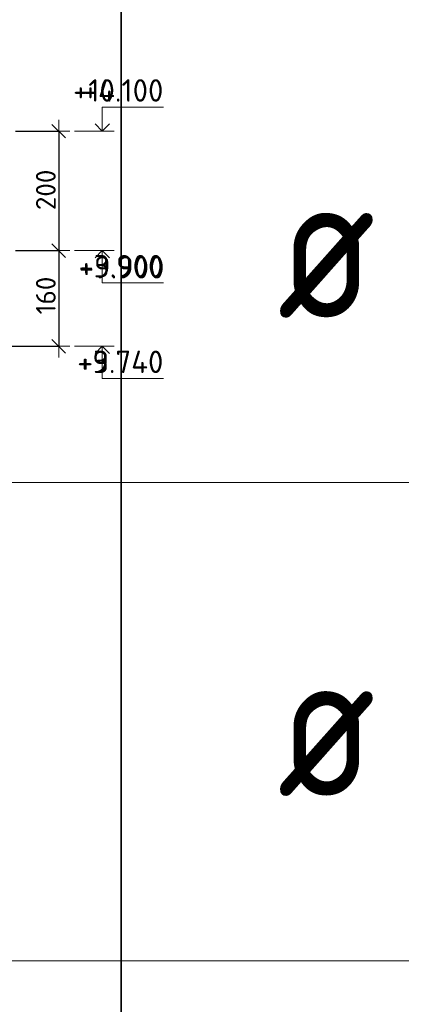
# Model space of a CAD drawing. Header units: metres. Extents: x -38 to 97, y -15 to 21.
# Tile 98 of 114: x 75.25 to 75.889, y 11.599 to 13.246. Entities that reach past the tile are written whole.
import ezdxf

# ---------------------------------------------------------------- set-up
doc = ezdxf.new("R2010")
doc.units = ezdxf.units.M
doc.header["$PDMODE"] = 65
doc.layers.add('XR$3$Размерная линия_ общее', color=7, linetype='Continuous', lineweight=13)
doc.layers.add('XR$5$Размерная линия_ общее', color=7, linetype='Continuous', lineweight=13)
doc.styles.add('ISOCPEUR', font='txt')
doc.dimstyles.new('DIMSTYLE_8', dxfattribs={"dimtxt": 0.033, "dimasz": 0.0375, "dimexe": 0, "dimexo": 0, "dimgap": 0.0165, "dimtad": 2, "dimdec": 0, "dimlfac": 1000, "dimrnd": 1, "dimzin": 12, "dimdsep": 46, "dimtxsty": 'ISOCPEUR', "dimblk1": 'ALL_ML_STRICH', "dimblk2": 'ALL_ML_STRICH', "dimsah": 1, "dimcen": 0, "dimclrd": 7, "dimclre": 256, "dimclrt": 7, "dimadec": 0, "dimazin": 0, "dimtfac": 1, "dimtdec": 0, "dimtix": 1, "dimtmove": 2, "dimatfit": 3, "dimfxl": 0, "dimtzin": 0, "dimlwd": 0, "dimlwe": -3, "dimarcsym": 0})

# ---------------------------------------------------------------- blocks, each defined once
blk = doc.blocks.new('СЛОЖНЫЙ_ОБЪЕКТ_6')
at = {"color": 7, "linetype": 'Continuous', "lineweight": 13, "transparency": 33554687}
blk.add_line((75.4084, 13.0595), (75.3417, 13.0595), dxfattribs=at)
blk.add_lwpolyline([(75.3884, 13.0595), (75.3884, 13.0995), (75.4907, 13.0995)], dxfattribs=at)
at = {"color": 7, "linetype": 'Continuous', "lineweight": 35, "transparency": 33554687}
blk.add_lwpolyline([(75.3763, 13.0716), (75.3884, 13.0595), (75.4005, 13.0716)], dxfattribs=at)
blk = doc.blocks.new('СЛОЖНЫЙ_ОБЪЕКТ_7')
at = {"color": 7, "linetype": 'Continuous', "lineweight": 13, "transparency": 33554687}
blk.add_line((75.4084, 12.8595), (75.3417, 12.8595), dxfattribs=at)
at = {"color": 7, "linetype": 'Continuous', "lineweight": 35, "transparency": 33554687}
blk.add_lwpolyline([(75.3763, 12.8474), (75.3884, 12.8595), (75.4005, 12.8474)], dxfattribs=at)
at = {"color": 7, "linetype": 'Continuous', "lineweight": 13, "transparency": 33554687}
blk.add_lwpolyline([(75.3884, 12.8595), (75.3884, 12.8055), (75.4907, 12.8055)], dxfattribs=at)
blk = doc.blocks.new('ALL_ML_STRICH')
at = {"color": 0, "linetype": 'ByBlock', "lineweight": -2}
for p, q in [((0, -0.5), (0, 0.5)), ((-1, 0), (0.5, 0)), ((-0.3, -0.3), (0.3, 0.3))]:
    blk.add_line(p, q, dxfattribs=at)
blk = doc.blocks.new('*D103')
at = {"layer": 'DEFPOINTS', "color": 7, "linetype": 'Continuous', "lineweight": 13, "transparency": 33554687}
for p in [(75.223, 13.0595), (75.3154, 13.0595), (75.223, 12.8595)]:
    blk.add_point(p, dxfattribs=at)
at = {"layer": 'XR$3$Размерная линия_ общее', "color": 253, "linetype": 'Continuous', "lineweight": -2, "true_color": 0xa0a0a0, "transparency": 33554687}
for p, q in [((75.243, 13.0595), (75.3154, 13.0595)), ((75.243, 12.8595), (75.3154, 12.8595))]:
    blk.add_line(p, q, dxfattribs=at)
at = {"layer": 'XR$3$Размерная линия_ общее', "color": 7, "linetype": 'Continuous', "lineweight": -2, "transparency": 33554687}
blk.add_line((75.3154, 13.0595), (75.3154, 12.8595), dxfattribs=at)
at = {"layer": 'XR$3$Размерная линия_ общее', "color": 7, "linetype": 'Continuous', "lineweight": 13, "transparency": 33554687, "xscale": 0.0375, "yscale": 0.0375, "zscale": 0.0375}
for p, rotation in [((75.3154, 13.0595), 90), ((75.3154, 12.8595), 270)]:
    blk.add_blockref('ALL_ML_STRICH', p, dxfattribs=dict(at, rotation=rotation))
at = {"layer": 'XR$3$Размерная линия_ общее', "color": 7, "linetype": 'Continuous', "lineweight": 13, "transparency": 33554687, "insert": (75.2939, 12.9611), "char_height": 0.033, "width": 0.099, "attachment_point": 5, "rotation": 90, "style": 'ISOCPEUR'}
blk.add_mtext('\\A1;{200}', dxfattribs=at)
blk = doc.blocks.new('*D104')
at = {"layer": 'DEFPOINTS', "color": 7, "linetype": 'Continuous', "lineweight": 13, "transparency": 33554687}
for p in [(75.223, 12.8595), (75.3154, 12.8595), (74.8994, 12.6995)]:
    blk.add_point(p, dxfattribs=at)
at = {"layer": 'XR$3$Размерная линия_ общее', "color": 253, "linetype": 'Continuous', "lineweight": -2, "true_color": 0xa0a0a0, "transparency": 33554687}
for p, q in [((75.243, 12.8595), (75.3154, 12.8595)), ((74.9194, 12.6995), (75.3154, 12.6995))]:
    blk.add_line(p, q, dxfattribs=at)
at = {"layer": 'XR$3$Размерная линия_ общее', "color": 7, "linetype": 'Continuous', "lineweight": -2, "transparency": 33554687}
blk.add_line((75.3154, 12.8595), (75.3154, 12.6995), dxfattribs=at)
at = {"layer": 'XR$3$Размерная линия_ общее', "color": 7, "linetype": 'Continuous', "lineweight": 13, "transparency": 33554687, "xscale": 0.0375, "yscale": 0.0375, "zscale": 0.0375}
for p, rotation in [((75.3154, 12.8595), 90), ((75.3154, 12.6995), 270)]:
    blk.add_blockref('ALL_ML_STRICH', p, dxfattribs=dict(at, rotation=rotation))
at = {"layer": 'XR$3$Размерная линия_ общее', "color": 7, "linetype": 'Continuous', "lineweight": 13, "transparency": 33554687, "insert": (75.2939, 12.7844), "char_height": 0.033, "width": 0.099, "attachment_point": 5, "rotation": 90, "style": 'ISOCPEUR'}
blk.add_mtext('\\A1;{160}', dxfattribs=at)
blk = doc.blocks.new('СЛОЖНЫЙ_ОБЪЕКТ_8')
at = {"color": 7, "linetype": 'Continuous', "lineweight": 13, "transparency": 33554687}
blk.add_line((75.4084, 12.6995), (75.3417, 12.6995), dxfattribs=at)
at = {"color": 7, "linetype": 'Continuous', "lineweight": 35, "transparency": 33554687}
blk.add_lwpolyline([(75.3763, 12.6874), (75.3884, 12.6995), (75.4005, 12.6874)], dxfattribs=at)
at = {"color": 7, "linetype": 'Continuous', "lineweight": 13, "transparency": 33554687}
blk.add_lwpolyline([(75.3884, 12.6995), (75.3884, 12.6455), (75.4907, 12.6455)], dxfattribs=at)
blk = doc.blocks.new('СЛОЖНЫЙ_ОБЪЕКТ_63')
at = {"color": 7, "linetype": 'Continuous', "lineweight": 13, "transparency": 33554687}
blk.add_line((75.4084, 13.0595), (75.3417, 13.0595), dxfattribs=at)
blk.add_lwpolyline([(75.3884, 13.0595), (75.3884, 13.0995), (75.4907, 13.0995)], dxfattribs=at)
at = {"color": 7, "linetype": 'Continuous', "lineweight": 35, "transparency": 33554687}
blk.add_lwpolyline([(75.3763, 13.0716), (75.3884, 13.0595), (75.4005, 13.0716)], dxfattribs=at)
blk = doc.blocks.new('СЛОЖНЫЙ_ОБЪЕКТ_64')
at = {"color": 7, "linetype": 'Continuous', "lineweight": 13, "transparency": 33554687}
blk.add_line((75.4084, 12.8595), (75.3417, 12.8595), dxfattribs=at)
at = {"color": 7, "linetype": 'Continuous', "lineweight": 35, "transparency": 33554687}
blk.add_lwpolyline([(75.3763, 12.8474), (75.3884, 12.8595), (75.4005, 12.8474)], dxfattribs=at)
at = {"color": 7, "linetype": 'Continuous', "lineweight": 13, "transparency": 33554687}
blk.add_lwpolyline([(75.3884, 12.8595), (75.3884, 12.8055), (75.4907, 12.8055)], dxfattribs=at)
blk = doc.blocks.new('СЛОЖНЫЙ_ОБЪЕКТ_65')
at = {"color": 7, "linetype": 'Continuous', "lineweight": 13, "transparency": 33554687}
blk.add_line((75.4084, 12.6995), (75.3417, 12.6995), dxfattribs=at)
at = {"color": 7, "linetype": 'Continuous', "lineweight": 35, "transparency": 33554687}
blk.add_lwpolyline([(75.3763, 12.6874), (75.3884, 12.6995), (75.4005, 12.6874)], dxfattribs=at)
at = {"color": 7, "linetype": 'Continuous', "lineweight": 13, "transparency": 33554687}
blk.add_lwpolyline([(75.3884, 12.6995), (75.3884, 12.6455), (75.4907, 12.6455)], dxfattribs=at)
blk = doc.blocks.new('*D592')
at = {"layer": 'DEFPOINTS', "color": 7, "linetype": 'Continuous', "lineweight": 13, "transparency": 33554687}
for p in [(75.223, 13.0595), (75.3154, 13.0595), (75.223, 12.8595)]:
    blk.add_point(p, dxfattribs=at)
at = {"layer": 'XR$5$Размерная линия_ общее', "color": 253, "linetype": 'Continuous', "lineweight": -2, "true_color": 0xa0a0a0, "transparency": 33554687}
for p, q in [((75.243, 13.0595), (75.3154, 13.0595)), ((75.243, 12.8595), (75.3154, 12.8595))]:
    blk.add_line(p, q, dxfattribs=at)
at = {"layer": 'XR$5$Размерная линия_ общее', "color": 7, "linetype": 'Continuous', "lineweight": -2, "transparency": 33554687}
blk.add_line((75.3154, 13.0595), (75.3154, 12.8595), dxfattribs=at)
at = {"layer": 'XR$5$Размерная линия_ общее', "color": 7, "linetype": 'Continuous', "lineweight": 13, "transparency": 33554687, "xscale": 0.0375, "yscale": 0.0375, "zscale": 0.0375}
for p, rotation in [((75.3154, 13.0595), 90), ((75.3154, 12.8595), 270)]:
    blk.add_blockref('ALL_ML_STRICH', p, dxfattribs=dict(at, rotation=rotation))
at = {"layer": 'XR$5$Размерная линия_ общее', "color": 7, "linetype": 'Continuous', "lineweight": 13, "transparency": 33554687, "insert": (75.2939, 12.9611), "char_height": 0.033, "width": 0.099, "attachment_point": 5, "rotation": 90, "style": 'ISOCPEUR'}
blk.add_mtext('\\A1;{200}', dxfattribs=at)
blk = doc.blocks.new('*D593')
at = {"layer": 'DEFPOINTS', "color": 7, "linetype": 'Continuous', "lineweight": 13, "transparency": 33554687}
for p in [(75.223, 12.8595), (75.3154, 12.8595), (74.8994, 12.6995)]:
    blk.add_point(p, dxfattribs=at)
at = {"layer": 'XR$5$Размерная линия_ общее', "color": 253, "linetype": 'Continuous', "lineweight": -2, "true_color": 0xa0a0a0, "transparency": 33554687}
for p, q in [((75.243, 12.8595), (75.3154, 12.8595)), ((74.9194, 12.6995), (75.3154, 12.6995))]:
    blk.add_line(p, q, dxfattribs=at)
at = {"layer": 'XR$5$Размерная линия_ общее', "color": 7, "linetype": 'Continuous', "lineweight": -2, "transparency": 33554687}
blk.add_line((75.3154, 12.8595), (75.3154, 12.6995), dxfattribs=at)
at = {"layer": 'XR$5$Размерная линия_ общее', "color": 7, "linetype": 'Continuous', "lineweight": 13, "transparency": 33554687, "xscale": 0.0375, "yscale": 0.0375, "zscale": 0.0375}
for p, rotation in [((75.3154, 12.8595), 90), ((75.3154, 12.6995), 270)]:
    blk.add_blockref('ALL_ML_STRICH', p, dxfattribs=dict(at, rotation=rotation))
at = {"layer": 'XR$5$Размерная линия_ общее', "color": 7, "linetype": 'Continuous', "lineweight": 13, "transparency": 33554687, "insert": (75.2939, 12.7844), "char_height": 0.033, "width": 0.099, "attachment_point": 5, "rotation": 90, "style": 'ISOCPEUR'}
blk.add_mtext('\\A1;{160}', dxfattribs=at)

msp = doc.modelspace()

# ---------------------------------------------------------------- linework, layer by layer
at = {"color": 7, "linetype": 'Continuous', "lineweight": 35, "transparency": 33554687}
for p, q in [((75.4198, 13.2717), (75.4198, 12.4717)), ((75.4198, 12.4717), (75.4198, 11.6717)), ((75.4198, 11.6717), (75.4198, 10.8717))]:
    msp.add_line(p, q, dxfattribs=at)
at = {"color": 7, "linetype": 'Continuous', "lineweight": 13, "transparency": 33554687}
for p, q in [((86.4198, 12.4717), (67.9198, 12.4717)), ((86.4198, 11.6717), (67.9198, 11.6717))]:
    msp.add_line(p, q, dxfattribs=at)

# ---------------------------------------------------------------- block references
at = {"color": 7, "linetype": 'Continuous', "lineweight": 35, "transparency": 33554687}
for name in ['СЛОЖНЫЙ_ОБЪЕКТ_6', 'СЛОЖНЫЙ_ОБЪЕКТ_63', 'СЛОЖНЫЙ_ОБЪЕКТ_7', 'СЛОЖНЫЙ_ОБЪЕКТ_64', 'СЛОЖНЫЙ_ОБЪЕКТ_8', 'СЛОЖНЫЙ_ОБЪЕКТ_65']:
    msp.add_blockref(name, (0, 0), dxfattribs=at)

# ---------------------------------------------------------------- texts
at = {"color": 7, "linetype": 'Continuous', "lineweight": 13, "transparency": 33554687, "char_height": 0.0375, "attachment_point": 9, "style": 'ISOCPEUR'}
for s, insert, width in [('\\A1;{\\fISOCPEUR|i0|b0;\\H0.037500;\\W1.000000;\\C7;+10.100}\\P', (75.4907, 13.1087), 0.170106), ('\\A1;{\\fISOCPEUR|i0|b0;\\H0.037500;\\W1.000000;\\C7;+4.100}\\P', (75.4907, 13.1087), 0.155671), ('\\A1;{\\fISOCPEUR|i0|b0;\\H0.037500;\\W1.000000;\\C7;+3.900}\\P', (75.4907, 12.8147), 0.160312), ('\\A1;{\\fISOCPEUR|i0|b0;\\H0.037500;\\W1.000000;\\C7;+9.900}\\P', (75.4924, 12.8129), 0.160312), ('\\A1;{\\fISOCPEUR|i0|b0;\\H0.037500;\\W1.000000;\\C7;+3.740}\\P', (75.4907, 12.6547), 0.164085), ('\\A1;{\\fISOCPEUR|i0|b0;\\H0.037500;\\W1.000000;\\C7;+9.740}\\P', (75.4907, 12.6547), 0.164085)]:
    msp.add_mtext(s, dxfattribs=dict(at, insert=insert, width=width))
at = {"color": 7, "linetype": 'Continuous', "lineweight": 35, "transparency": 33554687, "char_height": 0.25, "width": 0.327205, "attachment_point": 7, "style": 'ISOCPEUR'}
for insert in [(75.6817, 12.7467), (75.6817, 11.9467)]:
    msp.add_mtext('\\W0.82;ø', dxfattribs=dict(at, insert=insert))

# ---------------------------------------------------------------- dimensions: what is measured, and where the dimension line sits
at = {"layer": 'XR$3$Размерная линия_ общее', "color": 7, "linetype": 'Continuous', "lineweight": 13, "transparency": 33554687}
for base, p1, p2, picture, middle in [((75.3154, 12.8595), (75.243, 13.0595), (75.243, 12.8595), '*D103', (75.2939, 12.9611)), ((75.3154, 12.6995), (75.243, 12.8595), (74.9194, 12.6995), '*D104', (75.2939, 12.7844))]:
    dim = msp.add_linear_dim(base=base, p1=p1, p2=p2, angle=270, dimstyle='DIMSTYLE_8', override={"dimpost": '<>', "dimclrd": 7, "dimclre": 253, "dimclrt": 7, "dimlwd": 0, "dimlwe": 65533}, dxfattribs=at)
    dim.commit()
    dim.dimension.update_dxf_attribs({"geometry": picture, "text_midpoint": middle, "dimtype": 160})
at = {"layer": 'XR$5$Размерная линия_ общее', "color": 7, "linetype": 'Continuous', "lineweight": 13, "transparency": 33554687}
for base, p1, p2, picture, middle in [((75.3154, 12.8595), (75.243, 13.0595), (75.243, 12.8595), '*D592', (75.2939, 12.9611)), ((75.3154, 12.6995), (75.243, 12.8595), (74.9194, 12.6995), '*D593', (75.2939, 12.7844))]:
    dim = msp.add_linear_dim(base=base, p1=p1, p2=p2, angle=270, dimstyle='DIMSTYLE_8', override={"dimpost": '<>', "dimclrd": 7, "dimclre": 253, "dimclrt": 7, "dimlwd": 0, "dimlwe": 65533}, dxfattribs=at)
    dim.commit()
    dim.dimension.update_dxf_attribs({"geometry": picture, "text_midpoint": middle, "dimtype": 160})

doc.saveas('drawing.dxf')
